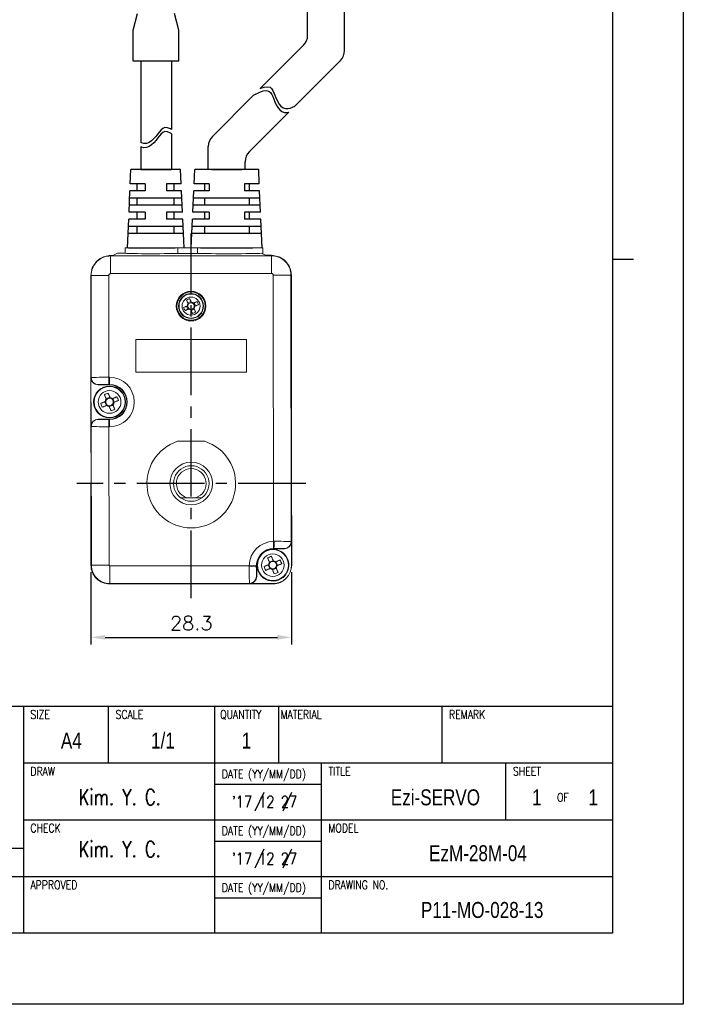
# Model space of a CAD drawing. Header units: millimetres. Extents: x 0 to 297, y 0 to 210.
# Tile 3 of 4: x 203 to 297, y 0 to 139. Entities that reach past the tile are written whole.
import ezdxf

# ---------------------------------------------------------------- set-up
doc = ezdxf.new("R2010")
doc.units = ezdxf.units.MM
doc.header["$PDSIZE"] = -1
doc.linetypes.add('CENTER2', pattern=[28.575, 19.05, -3.175, 3.175, -3.175])
doc.layers.add('DIM', color=3, linetype='Continuous')
doc.layers.add('SHEET', color=1, linetype='Continuous')
doc.styles.add('SHB', font='romans.shx', dxfattribs={"width": 0.75, "bigfont": 'whgtxt.shx'})
doc.styles.add('SHEET1', font='ROMANS.SHX', dxfattribs={"width": 0.8, "height": 3})
doc.styles.add('SHEET2', font='txt', dxfattribs={"width": 0.8, "height": 3})
doc.styles.get("Standard").update_dxf_attribs({"font": 'txt.shx', "bigfont": 'whgtxt.shx'})
doc.dimstyles.new('ISO-25', dxfattribs={"dimtxt": 2.5, "dimasz": 2.5, "dimexe": 1.25, "dimexo": 0.625, "dimtad": 1, "dimtxsty": 'Standard', "dimcen": 2.5, "dimadec": 0, "dimazin": 0, "dimtfac": 1, "dimtmove": 0, "dimatfit": 3, "dimfxl": 0, "dimarcsym": 0})

# ---------------------------------------------------------------- blocks, each defined once
blk = doc.blocks.new('*D43')
at = {"color": 8, "lineweight": -2}
for p, q in [((213.52, 60.88), (213.52, 50.7)), ((241.8, 60.88), (241.8, 50.7)), ((215.52, 51.7), (239.8, 51.7))]:
    blk.add_line(p, q, dxfattribs=at)
at = {"color": 8}
for points in [[(215.52, 52.04), (215.52, 51.37), (213.52, 51.7)], [(239.8, 52.04), (239.8, 51.37), (241.8, 51.7)]]:
    blk.add_solid(points, dxfattribs=at)
at = {"layer": 'Defpoints', "color": 0}
for p in [(213.52, 61.88), (241.8, 61.88), (241.8, 51.7)]:
    blk.add_point(p, dxfattribs=at)
at = {"color": 3, "insert": (227.66, 53.7), "char_height": 2, "attachment_point": 5}
blk.add_mtext('\\A1;28.3', dxfattribs=at)

msp = doc.modelspace()

# ---------------------------------------------------------------- linework, layer by layer
for p, q in [((244.0621, 136.5357), (244.0621, 144.3407)), ((249.2621, 134.3818), (249.2621, 144.3407)), ((243.4763, 135.1215), (237.3872, 129.0325)), ((220.5532, 132.8636), (220.5532, 121.4217)), ((224.8532, 132.8636), (224.8532, 123.2375)), ((248.6763, 132.9676), (242.2607, 126.5521)), ((236.4329, 128.0781), (230.6452, 122.2904)), ((241.4291, 125.7204), (235.8452, 120.1365)), ((224.8532, 122.663), (224.8532, 117.6029)), ((220.5532, 120.8473), (220.5532, 117.6029)), ((230.0594, 117.6029), (230.0594, 120.8762)), ((235.2594, 117.6029), (235.2594, 118.7223)), ((219.0685, 115.6029), (219.1594, 117.6029)), ((226.1594, 117.6029), (219.1594, 117.6029)), ((224.8532, 117.6029), (220.5532, 117.6029)), ((222.6594, 117.6029), (224.8532, 117.6029)), ((226.2503, 115.6029), (226.1594, 117.6029)), ((228.0685, 115.6029), (228.1594, 117.6029)), ((237.1594, 117.6029), (228.1594, 117.6029)), ((235.2594, 117.6029), (229.9712, 117.6029)), ((234.8094, 117.6029), (230.5094, 117.6029)), ((232.6156, 117.6029), (234.8094, 117.6029)), ((237.2503, 115.6029), (237.1594, 117.6029)), ((221.1594, 115.6029), (219.0685, 115.6029)), ((221.1594, 115.6029), (219.0685, 115.6029)), ((220.0594, 114.6029), (220.0594, 115.6029)), ((221.1594, 115.6029), (221.1594, 114.6029)), ((226.2503, 115.6029), (224.1594, 115.6029)), ((224.1594, 115.6029), (224.1594, 114.6029)), ((225.2594, 114.6029), (225.2594, 115.6029)), ((230.1594, 115.6029), (228.0685, 115.6029)), ((230.1594, 115.6029), (228.0685, 115.6029)), ((229.5094, 115.6029), (229.5094, 114.6029)), ((230.1594, 115.6029), (230.1594, 114.6029)), ((237.2503, 115.6029), (235.1594, 115.6029)), ((235.1594, 115.6029), (235.1594, 114.6029)), ((235.8094, 115.6029), (235.8094, 114.6029)), ((218.8867, 111.6029), (219.0231, 114.6029)), ((221.1594, 114.6029), (219.0231, 114.6029)), ((221.1594, 114.6029), (219.0231, 114.6029)), ((226.2958, 114.6029), (224.1594, 114.6029)), ((226.4321, 111.6029), (226.2958, 114.6029)), ((227.8867, 111.6029), (228.0231, 114.6029)), ((230.1594, 114.6029), (228.0231, 114.6029)), ((230.1594, 114.6029), (228.0231, 114.6029)), ((237.2958, 114.6029), (235.1594, 114.6029)), ((237.4321, 111.6029), (237.2958, 114.6029)), ((226.3867, 112.6029), (218.9321, 112.6029)), ((226.3412, 113.6029), (218.9776, 113.6029)), ((220.0594, 112.6029), (220.0594, 113.6029)), ((225.2594, 112.6029), (225.2594, 113.6029)), ((237.3867, 112.6029), (227.9321, 112.6029)), ((237.3412, 113.6029), (227.9776, 113.6029)), ((229.5094, 113.6029), (229.5094, 112.6029)), ((235.8094, 113.6029), (235.8094, 112.6029)), ((221.1594, 111.6029), (218.8867, 111.6029)), ((220.0594, 110.6029), (220.0594, 111.6029)), ((221.1594, 111.6029), (221.1594, 110.6029)), ((226.4321, 111.6029), (224.1594, 111.6029)), ((224.1594, 111.6029), (224.1594, 110.6029)), ((225.2594, 110.6029), (225.2594, 111.6029)), ((230.1594, 111.6029), (227.8867, 111.6029)), ((229.5094, 111.6029), (229.5094, 110.6029)), ((230.1594, 111.6029), (230.1594, 110.6029)), ((237.4321, 111.6029), (235.1594, 111.6029)), ((235.1594, 111.6029), (235.1594, 110.6029)), ((235.8094, 111.6029), (235.8094, 110.6029)), ((218.6594, 106.6029), (218.8412, 110.6029)), ((226.5231, 109.6029), (218.7958, 109.6029)), ((221.1594, 110.6029), (218.8412, 110.6029)), ((220.0594, 108.6029), (220.0594, 109.6029)), ((226.4776, 110.6029), (224.1594, 110.6029)), ((225.2594, 108.6029), (225.2594, 109.6029)), ((226.6594, 106.6029), (226.4776, 110.6029)), ((227.6594, 106.6029), (227.8412, 110.6029)), ((237.5231, 109.6029), (227.7958, 109.6029)), ((230.1594, 110.6029), (227.8412, 110.6029)), ((229.5094, 109.6029), (229.5094, 108.6029)), ((237.4776, 110.6029), (235.1594, 110.6029)), ((235.8094, 109.6029), (235.8094, 108.6029)), ((237.6594, 106.6029), (237.4776, 110.6029)), ((226.5685, 108.6029), (218.7503, 108.6029)), ((237.5685, 108.6029), (227.7503, 108.6029))]:
    msp.add_line(p, q)
at = {"color": 0}
for p, q in [((219.4834, 137.2733), (220.1038, 139.5993)), ((225.9231, 137.2747), (225.3031, 139.5993)), ((219.4834, 132.8636), (219.4834, 137.2733)), ((225.9231, 132.8636), (225.9231, 137.2747)), ((225.9231, 132.8636), (219.4834, 132.8636)), ((237.3872, 129.0325), (237.4688, 129.074)), ((237.4688, 129.074), (237.9376, 129.2348)), ((237.9376, 129.2348), (238.3804, 129.2897)), ((238.3804, 129.2897), (238.7568, 129.2024)), ((238.7568, 129.2024), (238.9817, 129.0219)), ((238.9817, 129.0219), (239.1603, 128.7586)), ((236.4329, 128.0781), (237.3065, 128.523)), ((237.3065, 128.523), (237.7752, 128.6837)), ((237.7752, 128.6837), (238.218, 128.7386)), ((238.218, 128.7386), (238.5944, 128.6514)), ((238.5944, 128.6514), (238.8193, 128.4709)), ((238.8193, 128.4709), (238.9979, 128.2076)), ((238.9979, 128.2076), (239.1474, 127.8846)), ((239.1474, 127.8846), (239.2853, 127.525)), ((239.1603, 128.7586), (239.3098, 128.4356)), ((239.3098, 128.4356), (239.4477, 128.076)), ((239.4477, 128.076), (239.5924, 127.7027)), ((239.5924, 127.7027), (239.7895, 127.2754)), ((239.2853, 127.525), (239.43, 127.1517)), ((239.43, 127.1517), (239.6271, 126.7244)), ((239.6271, 126.7244), (239.8592, 126.3352)), ((239.7895, 127.2754), (240.0216, 126.8862)), ((239.8592, 126.3352), (240.127, 126.0094)), ((240.0216, 126.8862), (240.2894, 126.5604)), ((240.2894, 126.5604), (240.5951, 126.3227)), ((240.5951, 126.3227), (240.9401, 126.1984)), ((241.2682, 126.1953), (241.6105, 126.2759)), ((241.6105, 126.2759), (242.2607, 126.5521)), ((240.127, 126.0094), (240.4327, 125.7717)), ((240.4327, 125.7717), (240.7777, 125.6473)), ((240.7777, 125.6473), (241.1058, 125.6442)), ((240.9401, 126.1984), (241.2682, 126.1953)), ((241.1058, 125.6442), (241.4291, 125.7204)), ((223.9289, 123.5298), (223.6621, 123.4203)), ((224.3146, 123.5072), (223.9289, 123.5298)), ((224.7238, 123.3293), (224.3146, 123.5072)), ((222.7034, 122.3275), (222.3936, 121.9734)), ((222.9477, 122.6447), (222.7034, 122.3275)), ((223.1817, 122.9506), (222.9477, 122.6447)), ((223.1817, 122.3761), (222.9477, 122.0702)), ((223.4164, 123.2182), (223.1817, 122.9506)), ((223.4164, 122.6437), (223.1817, 122.3761)), ((223.6621, 123.4203), (223.4164, 123.2182)), ((223.6621, 122.8458), (223.4164, 122.6437)), ((223.9289, 122.9554), (223.6621, 122.8458)), ((224.3146, 122.9327), (223.9289, 122.9554)), ((224.7238, 122.7549), (224.3146, 122.9327)), ((224.8532, 123.2375), (224.7238, 123.3293)), ((224.8532, 122.663), (224.7238, 122.7549)), ((220.6699, 121.3553), (220.5532, 121.4217)), ((220.6699, 120.7808), (220.5532, 120.8473)), ((220.9854, 121.2655), (220.6699, 121.3553)), ((220.9854, 120.691), (220.6699, 120.7808)), ((221.3515, 121.2873), (220.9854, 121.2655)), ((221.3515, 120.7128), (220.9854, 120.691)), ((221.7119, 121.4288), (221.3515, 121.2873)), ((221.7119, 120.8543), (221.3515, 120.7128)), ((222.0609, 121.6657), (221.7119, 121.4288)), ((222.0609, 121.0912), (221.7119, 120.8543)), ((222.3936, 121.9734), (222.0609, 121.6657)), ((222.3936, 121.3989), (222.0609, 121.0912)), ((222.7034, 121.753), (222.3936, 121.3989)), ((222.9477, 122.0702), (222.7034, 121.753))]:
    msp.add_line(p, q, dxfattribs=at)
at = {"lineweight": 35}
for p, q in [((220.5532, 117.6029), (222.6594, 117.6029)), ((230.5094, 117.6029), (232.6156, 117.6029))]:
    msp.add_line(p, q, dxfattribs=at)
at = {"color": 1, "linetype": 'CENTER2', "ltscale": 0.5}
for p, q in [((227.6594, 57.2377), (227.6594, 108.6029)), ((243.7991, 73.3773), (211.5198, 73.3773))]:
    msp.add_line(p, q, dxfattribs=at)
at = {"color": 7, "linetype": 'Continuous', "lineweight": 15}
for p, q in [((216.6237, 105.5047), (216.2979, 105.5044)), ((216.298, 105.4495), (216.2979, 105.5044)), ((216.298, 105.4495), (238.9496, 105.4746)), ((217.252, 105.8196), (216.6237, 105.5047)), ((218.3234, 105.8208), (217.252, 105.8196)), ((219.3225, 106.5937), (218.3225, 106.5926)), ((218.3225, 106.5926), (218.3234, 105.8208)), ((218.3594, 106.603), (226.3594, 106.603)), ((218.3594, 106.603), (218.3594, 106.5927)), ((219.3594, 106.603), (219.3594, 106.5856)), ((228.1594, 106.6035), (225.3225, 106.6004)), ((225.3594, 106.6004), (225.3594, 106.603)), ((225.7867, 106.566), (228.5591, 106.5691)), ((225.7867, 106.566), (225.7875, 105.7942)), ((225.7875, 105.7942), (228.5599, 105.7972)), ((227.641, 106.603), (226.3594, 106.603)), ((237.7594, 106.603), (228.1594, 106.603)), ((228.5599, 105.7972), (228.5591, 106.5691)), ((228.6594, 106.5943), (228.6594, 106.603)), ((238.1237, 105.5286), (237.5406, 105.8192)), ((237.7225, 106.603), (237.7235, 105.7281)), ((237.7594, 106.603), (237.7594, 105.7102)), ((238.9496, 105.5295), (238.1237, 105.5286)), ((240.0288, 105.3156), (238.9496, 105.5295)), ((238.9496, 105.4746), (238.9496, 105.5295)), ((214.3096, 104.6786), (213.7011, 103.7667)), ((214.7368, 105.0293), (214.3096, 104.6786)), ((241.2915, 104.28), (240.9407, 104.7071)), ((213.7011, 103.7667), (213.4872, 102.6874)), ((213.5421, 102.6875), (213.4872, 102.6874)), ((213.4872, 102.6874), (213.4974, 93.5376)), ((213.5581, 88.3186), (213.5421, 102.6875)), ((216.0417, 102.6903), (216.0576, 88.3471)), ((238.9524, 102.975), (216.3007, 102.9499)), ((239.2536, 65.2328), (239.212, 102.716)), ((241.7116, 102.7188), (241.7533, 65.2103)), ((241.7116, 102.7188), (241.7665, 102.7188)), ((241.7766, 93.569), (241.7665, 102.7188)), ((227.1694, 98.8252), (227.6122, 99.0207)), ((227.2198, 98.7112), (227.2515, 98.6394)), ((227.9655, 98.7892), (227.8938, 98.7575)), ((228.0796, 98.8395), (228.275, 98.3967)), ((227.1837, 97.9151), (226.9883, 98.3579)), ((227.2978, 97.9654), (227.3696, 97.9971)), ((228.0939, 97.9293), (227.6511, 97.7339)), ((228.0435, 98.0434), (228.0118, 98.1152)), ((213.4974, 93.5376), (213.5326, 61.8616)), ((235.4369, 93.686), (219.8369, 93.6686)), ((219.8369, 93.6686), (219.842, 89.0686)), ((235.442, 89.086), (235.4369, 93.686)), ((241.7874, 83.893), (241.7766, 93.569)), ((241.7991, 83.9773), (241.7991, 93.5516)), ((219.842, 89.0686), (235.442, 89.086)), ((213.5294, 88.2899), (213.5581, 88.3186)), ((213.5294, 88.2899), (213.537, 81.4333)), ((216.0576, 88.3471), (216.1428, 88.3472)), ((214.559, 87.3199), (214.5304, 87.2912)), ((214.5304, 87.2912), (216.144, 87.293)), ((216.1439, 87.3474), (216.0588, 87.3473)), ((216.144, 87.293), (216.1439, 87.3474)), ((215.7087, 84.3741), (215.4903, 84.9028)), ((215.6563, 85.3025), (216.1849, 85.5209)), ((216.5846, 85.3549), (216.803, 84.8263)), ((216.637, 84.4266), (216.1084, 84.2082)), ((241.7991, 83.9773), (241.7873, 83.9773)), ((241.7991, 83.9773), (241.7873, 83.9714)), ((241.7874, 83.893), (241.7963, 75.893)), ((216.1494, 82.4361), (214.5357, 82.4343)), ((214.5357, 82.4343), (214.5645, 82.4056)), ((216.0643, 82.3816), (216.1494, 82.3817)), ((216.1494, 82.4361), (216.1494, 82.3817)), ((213.5657, 81.4047), (213.537, 81.4333)), ((213.5874, 61.8617), (213.5657, 81.4047)), ((216.1505, 81.3818), (216.0654, 81.3817)), ((216.0654, 81.3817), (216.087, 61.8644)), ((229.5659, 79.3294), (225.7397, 79.3252)), ((241.8118, 61.893), (241.7963, 75.893)), ((241.7964, 75.7786), (241.7991, 75.7773)), ((241.7964, 75.7773), (241.7991, 75.7773)), ((241.7991, 73.3852), (241.7991, 75.7773)), ((213.5198, 73.3695), (213.5198, 61.8773)), ((227.0191, 71.3773), (226.1594, 71.3773)), ((228.2997, 71.3773), (227.0191, 71.3773)), ((229.1594, 71.3773), (228.2997, 71.3773)), ((239.2536, 65.2328), (239.3444, 65.2333)), ((241.7533, 65.2103), (241.782, 65.1816)), ((239.3092, 64.2334), (239.2704, 64.2331)), ((239.3093, 64.179), (239.3092, 64.2334)), ((239.3093, 64.179), (240.7833, 64.1807)), ((240.7833, 64.1807), (240.7545, 64.2093)), ((241.7856, 61.893), (241.782, 65.1816)), ((238.669, 62.3153), (239.1977, 62.5337)), ((213.5874, 61.8617), (213.5326, 61.8616)), ((216.1723, 61.7794), (235.8296, 61.8012)), ((235.8293, 61.7104), (235.8296, 61.8012)), ((236.8294, 61.7867), (236.8291, 61.7478)), ((236.8835, 61.7479), (236.8291, 61.7478)), ((236.8852, 60.2739), (236.8835, 61.7479)), ((238.7215, 61.3869), (238.5031, 61.9156)), ((239.6498, 61.4394), (239.1212, 61.2209)), ((239.5974, 62.3677), (239.8158, 61.839)), ((241.7856, 61.893), (241.8118, 61.893)), ((236.8565, 60.3026), (236.8852, 60.2739)), ((235.8577, 59.3016), (216.1751, 59.2798)), ((216.1751, 59.2798), (216.1751, 59.2249)), ((216.1751, 59.2249), (223.6751, 59.2332)), ((231.6751, 59.2421), (223.6751, 59.2332)), ((231.6751, 59.2421), (239.1751, 59.2504)), ((231.7594, 59.2377), (231.7571, 59.2422)), ((231.7594, 59.2377), (231.7594, 59.2422)), ((231.7594, 59.2377), (239.1594, 59.2377)), ((235.8864, 59.273), (235.8577, 59.3016)), ((235.8864, 59.273), (239.1751, 59.2766)), ((239.1751, 59.2766), (239.1751, 59.2504))]:
    msp.add_line(p, q, dxfattribs=at)
at = {"color": 4}
msp.add_line((287, 105), (290, 105), dxfattribs=at)
at = {"color": 8, "linetype": 'Continuous', "lineweight": 15}
msp.add_line((241.7991, 93.5516), (241.7767, 93.5516), dxfattribs=at)
at = {"color": 6}
msp.add_lwpolyline([(0, 210), (297, 210), (297, 0), (0, 0)], close=True, dxfattribs=at)
at = {"color": 4}
msp.add_lwpolyline([(10, 200), (287, 200), (287, 10), (10, 10)], close=True, dxfattribs=at)
at = {"color": 7, "linetype": 'Continuous', "lineweight": 15, "flags": 128}
for points in [[(216.298, 105.4495), (216.298, 105.3941), (216.2982, 105.2468), (216.2985, 105.0133), (216.2988, 104.7021), (216.2992, 104.3252), (216.2997, 103.8965), (216.3002, 103.4322), (216.3007, 102.9499)], [(238.9496, 105.4746), (238.9497, 105.4192), (238.9498, 105.272), (238.9501, 105.0384), (238.9504, 104.7273), (238.9509, 104.3503), (238.9513, 103.9216), (238.9519, 103.4574), (238.9524, 102.975)], [(216.0417, 102.6903), (215.5593, 102.6897), (215.0951, 102.6892), (214.6664, 102.6887), (214.2894, 102.6883), (213.9783, 102.688), (213.7447, 102.6877), (213.5975, 102.6875), (213.5421, 102.6875)], [(241.7116, 102.7188), (241.6562, 102.7187), (241.509, 102.7185), (241.2754, 102.7183), (240.9643, 102.7179), (240.5873, 102.7175), (240.1586, 102.717), (239.6944, 102.7165), (239.212, 102.716)], [(226.9918, 99.2277), (227.02, 99.1638), (227.0483, 99.0997), (227.0767, 99.0354), (227.1052, 98.9708), (227.1337, 98.9062), (227.1624, 98.8413), (227.191, 98.7763), (227.2198, 98.7112)], [(227.6626, 98.9066), (227.6338, 98.9717), (227.6052, 99.0367), (227.5765, 99.1016), (227.548, 99.1663), (227.5195, 99.2308), (227.4911, 99.2951), (227.4628, 99.3592), (227.4346, 99.4231)], [(228.4821, 99.0171), (228.4182, 98.9889), (228.3541, 98.9606), (228.2897, 98.9322), (228.2252, 98.9038), (228.1605, 98.8752), (228.0957, 98.8466), (228.0307, 98.8179), (227.9655, 98.7892)], [(228.161, 98.3464), (228.2261, 98.3751), (228.2911, 98.4038), (228.3559, 98.4324), (228.4206, 98.461), (228.4852, 98.4894), (228.5495, 98.5178), (228.6136, 98.5461), (228.6775, 98.5743)], [(227.1024, 98.4082), (227.0372, 98.3795), (226.9722, 98.3508), (226.9074, 98.3222), (226.8427, 98.2936), (226.7782, 98.2651), (226.7138, 98.2368), (226.6497, 98.2085), (226.5858, 98.1803)], [(226.7812, 97.7375), (226.8451, 97.7657), (226.9093, 97.794), (226.9736, 97.8223), (227.0381, 97.8508), (227.1028, 97.8794), (227.1677, 97.908), (227.2326, 97.9367), (227.2978, 97.9654)], [(227.6007, 97.848), (227.6295, 97.7829), (227.6582, 97.7179), (227.6868, 97.653), (227.7153, 97.5883), (227.7438, 97.5238), (227.7722, 97.4595), (227.8005, 97.3954), (227.8287, 97.3315)], [(228.2715, 97.5269), (228.2433, 97.5908), (228.215, 97.6549), (228.1866, 97.7192), (228.1581, 97.7837), (228.1296, 97.8484), (228.101, 97.9133), (228.0723, 97.9783), (228.0435, 98.0434)], [(216.0576, 88.3471), (216.0579, 88.1542), (216.0581, 87.9685), (216.0583, 87.797), (216.0584, 87.6462), (216.0586, 87.5218), (216.0587, 87.4283), (216.0587, 87.3694), (216.0588, 87.3473)], [(216.1428, 88.3472), (216.143, 88.1543), (216.1432, 87.9686), (216.1434, 87.7971), (216.1436, 87.6463), (216.1437, 87.5219), (216.1438, 87.4284), (216.1439, 87.3695), (216.1439, 87.3474)], [(216.198, 85.4893), (216.1655, 85.5678), (216.1332, 85.6462), (216.1008, 85.7244), (216.0686, 85.8025), (216.0364, 85.8804), (216.0043, 85.9582), (215.9722, 86.0357), (215.9403, 86.113)], [(215.5219, 84.9158), (215.4434, 84.8834), (215.365, 84.851), (215.2867, 84.8187), (215.2087, 84.7864), (215.1307, 84.7542), (215.053, 84.7221), (214.9755, 84.6901), (214.8981, 84.6581)], [(215.4116, 85.8946), (215.4436, 85.8173), (215.4756, 85.7398), (215.5077, 85.662), (215.5399, 85.5841), (215.5722, 85.506), (215.6045, 85.4278), (215.6369, 85.3494), (215.6693, 85.2709)], [(217.1767, 85.5996), (217.0994, 85.5676), (217.0219, 85.5356), (216.9442, 85.5035), (216.8662, 85.4713), (216.7882, 85.439), (216.7099, 85.4067), (216.6315, 85.3743), (216.553, 85.3419)], [(216.7715, 84.8132), (216.85, 84.8457), (216.9283, 84.878), (217.0066, 84.9104), (217.0847, 84.9426), (217.1626, 84.9748), (217.2403, 85.0069), (217.3178, 85.039), (217.3952, 85.0709)], [(215.1166, 84.1295), (215.1939, 84.1614), (215.2714, 84.1935), (215.3492, 84.2256), (215.4271, 84.2578), (215.5052, 84.29), (215.5834, 84.3224), (215.6618, 84.3548), (215.7403, 84.3872)], [(216.0953, 84.2397), (216.1278, 84.1612), (216.1602, 84.0829), (216.1925, 84.0046), (216.2247, 83.9265), (216.2569, 83.8486), (216.2891, 83.7709), (216.3211, 83.6933), (216.353, 83.616)], [(216.8817, 83.8344), (216.8497, 83.9118), (216.8177, 83.9893), (216.7856, 84.067), (216.7534, 84.1449), (216.7211, 84.223), (216.6888, 84.3013), (216.6564, 84.3797), (216.624, 84.4581)], [(216.0654, 81.3817), (216.0652, 81.5747), (216.065, 81.7604), (216.0648, 81.9319), (216.0646, 82.0826), (216.0645, 82.2071), (216.0644, 82.3005), (216.0643, 82.3594), (216.0643, 82.3816)], [(216.1505, 81.3818), (216.1503, 81.5748), (216.1501, 81.7605), (216.1499, 81.932), (216.1497, 82.0827), (216.1496, 82.2072), (216.1495, 82.3006), (216.1494, 82.3595), (216.1494, 82.3817)], [(239.2536, 65.2328), (239.2569, 65.0399), (239.26, 64.8542), (239.2628, 64.6828), (239.2654, 64.532), (239.2675, 64.4076), (239.269, 64.3141), (239.27, 64.2553), (239.2704, 64.2331)], [(238.4244, 62.9074), (238.4563, 62.8301), (238.4884, 62.7525), (238.5205, 62.6748), (238.5527, 62.5969), (238.5849, 62.5188), (238.6173, 62.4406), (238.6496, 62.3622), (238.6821, 62.2837)], [(239.2107, 62.5021), (239.1783, 62.5806), (239.1459, 62.659), (239.1136, 62.7372), (239.0813, 62.8153), (239.0491, 62.8932), (239.017, 62.971), (238.985, 63.0485), (238.953, 63.1258)], [(240.1895, 62.6123), (240.1122, 62.5804), (240.0347, 62.5484), (239.9569, 62.5162), (239.879, 62.4841), (239.8009, 62.4518), (239.7227, 62.4195), (239.6443, 62.3871), (239.5658, 62.3547)], [(216.087, 61.8644), (215.6047, 61.8639), (215.1404, 61.8634), (214.7118, 61.8629), (214.3348, 61.8625), (214.0236, 61.8622), (213.7901, 61.8619), (213.6428, 61.8617), (213.5874, 61.8617)], [(216.1723, 61.7794), (216.1728, 61.297), (216.1733, 60.8328), (216.1738, 60.4041), (216.1742, 60.0271), (216.1746, 59.716), (216.1748, 59.4824), (216.175, 59.3352), (216.1751, 59.2798)], [(235.8296, 61.8012), (236.0226, 61.7984), (236.2083, 61.7957), (236.3797, 61.7932), (236.5305, 61.791), (236.6549, 61.7892), (236.7483, 61.7879), (236.8072, 61.787), (236.8294, 61.7867)], [(236.8835, 61.7479), (236.9297, 62.2217), (236.9649, 62.3741)], [(238.5346, 61.9286), (238.4561, 61.8962), (238.3777, 61.8638), (238.2995, 61.8315), (238.2214, 61.7992), (238.1435, 61.767), (238.0658, 61.7349), (237.9882, 61.7029), (237.9109, 61.6709)], [(238.1293, 61.1423), (238.2066, 61.1742), (238.2842, 61.2062), (238.3619, 61.2384), (238.4398, 61.2706), (238.5179, 61.3028), (238.5962, 61.3351), (238.6745, 61.3675), (238.753, 61.4)], [(239.1081, 61.2525), (239.1405, 61.174), (239.1729, 61.0956), (239.2052, 61.0174), (239.2375, 60.9393), (239.2697, 60.8614), (239.3018, 60.7837), (239.3339, 60.7061), (239.3658, 60.6288)], [(239.8945, 60.8472), (239.8625, 60.9245), (239.8305, 61.0021), (239.7984, 61.0798), (239.7662, 61.1577), (239.7339, 61.2358), (239.7016, 61.3141), (239.6692, 61.3924), (239.6368, 61.4709)], [(239.7842, 61.826), (239.8627, 61.8584), (239.9411, 61.8908), (240.0193, 61.9231), (240.0974, 61.9554), (240.1753, 61.9876), (240.2531, 62.0197), (240.3306, 62.0517), (240.4079, 62.0837)]]:
    msp.add_lwpolyline(points, dxfattribs=at)
at = {"color": 7, "linetype": 'Continuous', "lineweight": 15}
for centre, radius in [((227.6317, 98.3773), 2.1), ((227.6317, 98.3773), 1.9866), ((227.6317, 98.3773), 1.75), ((227.6317, 98.3773), 1.698), ((227.6317, 98.3773), 1.2696), ((216.1467, 84.8645), 2.25), ((216.1467, 84.8645), 2.1816), ((216.1467, 84.8645), 1.5976), ((227.6594, 73.3773), 3), ((239.1594, 61.8773), 2.1816), ((239.1594, 61.8773), 1.5976)]:
    msp.add_circle(centre, radius, dxfattribs=at)
for centre, start, end in [((242.0621, 136.5357), 315, 0), ((247.2621, 134.3818), 315, 0), ((232.0594, 120.8762), 135, 180), ((237.2594, 118.7223), 135, 180)]:
    msp.add_arc(centre, 2, start, end)
for centre, radius, start, end in [((231.1735, 90.3519), 9.8116, 112.399831, 115.226486), ((227.6317, 98.3773), 0.5302, 140.969765, 176.65651), ((227.6317, 98.3773), 0.4618, 145.418524, 172.207751), ((227.6317, 98.3773), 0.4618, 82.207751, 145.418524), ((227.6317, 98.3773), 0.5302, 50.969765, 86.65651), ((227.6317, 98.3773), 0.4618, 55.418524, 82.207751), ((227.6317, 98.3773), 0.4618, 352.207751, 55.418524), ((219.6017, 94.8335), 9.8165, 22.400542, 25.225775), ((235.6585, 101.9197), 9.8131, 202.400049, 205.226268), ((227.6317, 98.3773), 0.4618, 172.207751, 235.418524), ((227.6317, 98.3773), 0.5302, 230.969765, 266.65651), ((227.6317, 98.3773), 0.4618, 235.418524, 262.207751), ((227.6317, 98.3773), 0.4618, 262.207751, 325.418524), ((224.0899, 106.4026), 9.8114, 292.399759, 295.22647), ((227.6317, 98.3773), 0.4618, 325.418524, 352.207751), ((227.6317, 98.3773), 0.5302, 320.969765, 356.65651), ((214.5583, 88.3201), 1.0002, 180.083985, 270.043235), ((216.1467, 84.8645), 3.4827, 270.063624, 90.063624), ((220.6397, 73.9897), 13.0023, 111.187867, 113.708632), ((216.1467, 84.8645), 2.4828, 270.063624, 90.063624), ((216.1467, 84.8645), 2.4284, 270.063624, 90.063624), ((227.0239, 89.3585), 13.0049, 201.188118, 203.708397), ((216.1467, 84.8645), 0.6269, 139.591129, 175.305433), ((216.1467, 84.8645), 0.5299, 169.783668, 235.112893), ((216.1467, 84.8645), 0.5299, 145.112893, 169.783668), ((216.1467, 84.8645), 0.5299, 79.783668, 145.112893), ((216.1467, 84.8645), 0.6269, 49.591129, 85.305433), ((216.1467, 84.8645), 0.5299, 55.112893, 79.783668), ((216.1467, 84.8645), 0.5299, 349.783668, 55.112893), ((216.1467, 84.8645), 0.5299, 325.112893, 349.783668), ((216.1467, 84.8645), 0.6269, 319.591129, 355.305433), ((205.2697, 80.3706), 13.0046, 21.188151, 23.708478), ((216.1467, 84.8645), 0.6269, 229.591129, 265.305433), ((216.1467, 84.8645), 0.5299, 235.112893, 259.783668), ((216.1467, 84.8645), 0.5299, 259.783668, 325.112893), ((211.6533, 95.7403), 13.0033, 291.187967, 293.708541), ((214.5659, 81.4054), 1.0002, 90.084049, 180.043213), ((227.6594, 73.3773), 6.25, 107.88786, 72.239388), ((227.6594, 73.3773), 2.5, 306.869898, 233.130102), ((227.6594, 73.3773), 2.1, 287.75279, 252.24721), ((227.6594, 73.3773), 2.5, 233.130102, 306.869898), ((239.312, 61.7506), 3.4827, 90.960131, 179.167117), ((232.1528, 64.9861), 7.1959, 353.996449, 1.96919), ((240.7531, 65.2095), 1.0002, 270.084079, 0.043153), ((239.312, 61.7506), 2.4828, 90.960131, 179.167117), ((239.1594, 61.8773), 2.25, 167.244404, 112.448281), ((239.312, 61.7506), 2.4284, 90.063624, 115.454129), ((243.6534, 51.0001), 13.0049, 111.188179, 113.708451), ((239.1594, 61.8773), 0.6269, 49.591129, 85.305433), ((228.2847, 57.3844), 13.0022, 21.187836, 23.708636), ((216.1594, 61.8773), 2.6396, 180, 225.227813), ((216.1722, 61.8645), 2.6396, 180.063624, 270.063624), ((216.1722, 61.8645), 2.5848, 180.063624, 270.063624), ((216.1722, 61.8645), 0.0851, 180.063624, 270.063624), ((236.0606, 68.9027), 7.196, 268.158171, 276.130761), ((250.0394, 66.3724), 13.0078, 201.188403, 203.708105), ((239.1594, 61.8773), 0.6269, 139.591129, 175.305433), ((239.1594, 61.8773), 0.5299, 169.783668, 235.112893), ((239.1594, 61.8773), 0.5299, 145.112893, 169.783668), ((239.1594, 61.8773), 0.5299, 79.783668, 145.112893), ((239.1594, 61.8773), 0.6269, 229.591129, 265.305433), ((239.1594, 61.8773), 0.5299, 235.112893, 259.783668), ((239.1594, 61.8773), 0.5299, 259.783668, 325.112893), ((239.1722, 61.8901), 2.6396, 270.063624, 0.063624), ((239.1722, 61.8901), 2.6135, 270.063624, 0.063624), ((239.1594, 61.8773), 0.5299, 55.112893, 79.783668), ((239.1594, 61.8773), 0.5299, 349.783668, 55.112893), ((239.1594, 61.8773), 0.5299, 325.112893, 349.783668), ((239.1594, 61.8773), 0.6269, 319.591129, 355.305433), ((235.8563, 60.3018), 1.0002, 270.084139, 0.043092), ((239.1594, 61.8773), 2.6396, 270, 315.227816), ((234.6654, 72.7546), 13.005, 291.188146, 293.708397)]:
    msp.add_arc(centre, radius, start, end, dxfattribs=at)
for centre, major_axis, ratio, start_param, end_param in [((222.3225, 106.5971), (4, 0.0044), 0.01745506, 3.14159265, 5.75958653), ((222.3234, 105.8252), (4, 0.0044), 0.01745506, 3.14159265, 5.75958653), ((222.3225, 106.5971), (3, 0.0033), 0.01745506, 3.14159265, 6.28318531), ((222.3594, 106.603), (3, 0), 0.01745506, 3.14159265, 6.01877539), ((222.3594, 106.603), (3, 0), 0.01745506, 6.23470948, 6.28318531), ((232.9225, 106.6088), (4.8, 0.0053), 0.01745506, 3.57136808, 6.14973819), ((232.9234, 105.837), (4.8, 0.0053), 0.01745506, 3.57136808, 6.00634849), ((232.9225, 106.6088), (4.3, 0.0048), 0.01745506, 3.15612168, 6.1415928), ((232.9594, 106.603), (4.3, 0), 0.01745506, 3.14159265, 3.53638109), ((241.7642, 93.5516), (0, 2), 0.01745506, 4.71238898, 5.98079511), ((214.5295, 88.2913), (-0.7065, -0.7081), 0.99969546, 5.49793944, 7.06843118), ((216.0577, 88.3209), (2.5, 0.0028), 0.01047304, 1.57079633, 3.12413936), ((216.0588, 87.3211), (1.5, 0.0017), 0.01745506, 1.57079633, 3.12413936), ((214.5372, 81.4342), (0.7081, -0.7065), 0.99969546, 2.35634678, 3.92683852), ((216.0642, 82.4078), (1.5, 0.0017), 0.01745506, 3.15904595, 4.71238898), ((216.0653, 81.4079), (2.5, 0.0028), 0.01047304, 3.15904595, 4.71238898), ((239.2536, 65.2071), (2.5, 0.0028), 0.01047304, 0.01745329, 1.53446065), ((239.2548, 64.2072), (1.5, 0.0017), 0.01745506, 0.01745329, 1.53446065), ((240.7818, 65.1808), (-0.7081, 0.7065), 0.99969546, 2.35634678, 3.92683852), ((235.8554, 61.8013), (-0.0028, 2.5), 0.01047304, 1.607132, 3.12413936), ((236.8553, 61.8024), (-0.0017, 1.5), 0.01745506, 1.607132, 3.12413936), ((235.885, 60.2731), (0.7081, -0.7065), 0.99969546, 5.49793944, 7.06843118)]:
    msp.add_ellipse(centre, major_axis=major_axis, ratio=ratio, start_param=start_param, end_param=end_param, dxfattribs=at)
for points, knots in [([(213.5421, 102.6875), (213.5421, 102.6875), (213.5417, 103.0235), (213.6618, 103.6752), (214.1578, 104.5111), (214.8812, 105.1149), (215.6383, 105.4108), (216.1227, 105.4392), (216.298, 105.4495)], [0, 0, 0, 0, 0.00001382, 0.23368188, 0.44876508, 0.66340356, 0.87822615, 1, 1, 1, 1]), ([(216.2979, 105.5044), (216.0202, 105.483), (215.4646, 105.4403), (214.9794, 105.1664), (214.7368, 105.0293)], [0, 0, 0, 0, 0.49984648, 1, 1, 1, 1]), ([(238.9496, 105.4746), (238.9496, 105.4746), (239.2857, 105.4746), (239.9373, 105.3551), (240.7733, 104.8589), (241.3771, 104.1355), (241.6729, 103.3784), (241.7013, 102.894), (241.7116, 102.7188)], [0, 0, 0, 0, 0.00001382, 0.23368211, 0.44876522, 0.66340354, 0.87822582, 1, 1, 1, 1]), ([(240.5154, 105.0555), (240.4375, 105.1049), (240.2817, 105.2035), (240.1131, 105.2783), (240.0288, 105.3156)], [0, 0, 0, 0, 0.500005, 1, 1, 1, 1]), ([(240.9407, 104.7071), (240.8741, 104.7704), (240.7408, 104.8969), (240.5905, 105.0027), (240.5154, 105.0555)], [0, 0, 0, 0, 0.49999632, 1, 1, 1, 1]), ([(241.2915, 104.28), (241.3178, 104.2395), (241.4681, 104.0084), (241.5649, 103.7486), (241.6447, 103.5343)], [0, 0, 0, 0, 0.17498726, 1, 1, 1, 1]), ([(216.3007, 102.9499), (216.2719, 102.947), (216.2141, 102.9413), (216.1371, 102.8972), (216.0783, 102.8324), (216.0468, 102.7591), (216.0432, 102.7103), (216.0417, 102.6903)], [0, 0, 0, 0, 0.2125895, 0.42537958, 0.6388185, 0.85187884, 1, 1, 1, 1]), ([(239.212, 102.716), (239.2092, 102.7448), (239.2035, 102.8026), (239.1593, 102.8797), (239.0945, 102.9384), (239.0213, 102.9699), (238.9724, 102.9735), (238.9524, 102.975)], [0, 0, 0, 0, 0.21259523, 0.42537528, 0.63881942, 0.85187156, 1, 1, 1, 1]), ([(241.7665, 102.7188), (241.7612, 102.857), (241.7505, 103.1333), (241.68, 103.4007), (241.6447, 103.5343)], [0, 0, 0, 0, 0.500030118, 1, 1, 1, 1]), ([(227.6943, 98.8348), (227.6849, 98.8561), (227.6742, 98.8803), (227.6638, 98.9038), (227.6626, 98.9066)], [0, 0, 0, 0, 0.87910232, 1, 1, 1, 1]), ([(227.1741, 98.4399), (227.1529, 98.4305), (227.1287, 98.4198), (227.1052, 98.4095), (227.1024, 98.4082)], [0, 0, 0, 0, 0.87910231, 1, 1, 1, 1]), ([(227.5691, 97.9198), (227.5784, 97.8985), (227.5891, 97.8743), (227.5995, 97.8508), (227.6007, 97.848)], [0, 0, 0, 0, 0.87910232, 1, 1, 1, 1]), ([(228.0892, 98.3147), (228.1104, 98.3241), (228.1346, 98.3348), (228.1581, 98.3451), (228.161, 98.3464)], [0, 0, 0, 0, 0.87910219, 1, 1, 1, 1]), ([(215.6252, 84.9585), (215.6002, 84.9482), (215.5652, 84.9338), (215.5316, 84.9198), (215.5219, 84.9158)], [0, 0, 0, 0, 0.71172425, 1, 1, 1, 1]), ([(215.6693, 85.2709), (215.6809, 85.2428), (215.6949, 85.209), (215.7095, 85.1736), (215.712, 85.1676)], [0, 0, 0, 0, 0.83002699, 1, 1, 1, 1]), ([(216.2406, 85.386), (216.2303, 85.411), (216.2159, 85.446), (216.202, 85.4796), (216.198, 85.4893)], [0, 0, 0, 0, 0.7117243, 1, 1, 1, 1]), ([(216.553, 85.3419), (216.525, 85.3303), (216.4911, 85.3163), (216.4558, 85.3017), (216.4497, 85.2992)], [0, 0, 0, 0, 0.83002692, 1, 1, 1, 1]), ([(216.6682, 84.7705), (216.6931, 84.7808), (216.7281, 84.7953), (216.7618, 84.8092), (216.7715, 84.8132)], [0, 0, 0, 0, 0.71172425, 1, 1, 1, 1]), ([(215.7403, 84.3872), (215.7684, 84.3988), (215.8022, 84.4128), (215.8376, 84.4274), (215.8436, 84.4299)], [0, 0, 0, 0, 0.83002694, 1, 1, 1, 1]), ([(216.0527, 84.343), (216.063, 84.3181), (216.0774, 84.2831), (216.0913, 84.2494), (216.0953, 84.2397)], [0, 0, 0, 0, 0.711724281, 1, 1, 1, 1]), ([(216.624, 84.4581), (216.6124, 84.4862), (216.5984, 84.5201), (216.5838, 84.5554), (216.5813, 84.5614)], [0, 0, 0, 0, 0.83002695, 1, 1, 1, 1]), ([(239.2534, 62.3988), (239.2431, 62.4237), (239.2286, 62.4587), (239.2147, 62.4924), (239.2107, 62.5021)], [0, 0, 0, 0, 0.71172424, 1, 1, 1, 1]), ([(238.6379, 61.9713), (238.613, 61.961), (238.578, 61.9465), (238.5443, 61.9326), (238.5346, 61.9286)], [0, 0, 0, 0, 0.71172424, 1, 1, 1, 1]), ([(238.6821, 62.2837), (238.6937, 62.2556), (238.7077, 62.2218), (238.7223, 62.1864), (238.7248, 62.1804)], [0, 0, 0, 0, 0.83002691, 1, 1, 1, 1]), ([(238.753, 61.4), (238.7811, 61.4116), (238.815, 61.4255), (238.8503, 61.4402), (238.8563, 61.4426)], [0, 0, 0, 0, 0.83002689, 1, 1, 1, 1]), ([(239.0654, 61.3558), (239.0757, 61.3309), (239.0902, 61.2959), (239.1041, 61.2622), (239.1081, 61.2525)], [0, 0, 0, 0, 0.71172428, 1, 1, 1, 1]), ([(239.5658, 62.3547), (239.5377, 62.3431), (239.5039, 62.3291), (239.4685, 62.3145), (239.4625, 62.312)], [0, 0, 0, 0, 0.830027, 1, 1, 1, 1]), ([(239.6368, 61.4709), (239.6252, 61.499), (239.6112, 61.5329), (239.5966, 61.5682), (239.5941, 61.5742)], [0, 0, 0, 0, 0.83002691, 1, 1, 1, 1]), ([(239.6809, 61.7833), (239.7058, 61.7936), (239.7409, 61.8081), (239.7745, 61.822), (239.7842, 61.826)], [0, 0, 0, 0, 0.71172431, 1, 1, 1, 1])]:
    msp.add_open_spline(points, degree=3, knots=knots, dxfattribs=at)
at = {"layer": 'SHEET', "color": 7}
for p, q in [((159, 42), (287, 42)), ((204, 42), (204, 10)), ((159, 22), (204, 22))]:
    msp.add_line(p, q, dxfattribs=at)
at = {"layer": 'SHEET'}
for p, q in [((216, 34), (216, 42)), ((231, 10), (231, 42)), ((240, 34), (240, 42)), ((263, 34), (263, 42)), ((204, 34), (287, 34)), ((246, 10), (246, 34)), ((272, 26), (272, 34)), ((231, 31), (246, 31)), ((237.8801, 29.8615), (236.6289, 27.2039)), ((241.7992, 29.8574), (240.5481, 27.1998)), ((204, 26), (287, 26)), ((231, 23), (246, 23)), ((237.8801, 21.8615), (236.6289, 19.2039)), ((241.7992, 21.8574), (240.5481, 19.1998)), ((159, 18), (287, 18)), ((231, 15), (246, 15))]:
    msp.add_line(p, q, dxfattribs=at)

# ---------------------------------------------------------------- texts
at = {"layer": 'DIM', "color": 3, "style": 'SHB', "width": 0.75}
for p in [(211.8051, 28.064), (211.8051, 20.7363)]:
    msp.add_text('Kim. Y. C.', height=2.25, dxfattribs=at).set_placement(p)
at = {"layer": 'SHEET', "style": 'SHEET1', "width": 0.8}
for s, p in [('SIZE', (204.9897, 40.2302)), ('SCALE', (216.9897, 40.2302)), ('QUANTITY', (231.7296, 40.2302)), ('MATERIAL', (240.2397, 40.2302)), ('REMARK', (263.9897, 40.2302)), ('DRAW', (204.9897, 32.2302)), ('TITLE', (246.9897, 32.2302)), ('SHEET', (272.9897, 32.2302)), ('DATE (YY/MM/DD)', (231.9639, 31.8409)), ('OF', (279.2077, 28.5546)), ('CHECK', (204.9897, 24.2302)), ('DATE (YY/MM/DD)', (231.9639, 23.8409)), ('MODEL', (246.9897, 24.2302)), ('APPROVED', (204.9897, 16.2302)), ('DATE (YY/MM/DD)', (231.9639, 15.8409)), ('DRAWING NO.', (246.9897, 16.2302))]:
    msp.add_text(s, height=1.2, dxfattribs=at).set_placement(p)
at = {"layer": 'SHEET', "color": 7, "style": 'SHEET2', "width": 0.8}
for s, p in [('A4', (209.2863, 36.034)), ('1/1', (221.9959, 36.034)), ('1', (234.7766, 36.034)), ('Ezi-SERVO', (255.7838, 28.034)), ('1', (275.6812, 28.034)), ('1', (283.6392, 28.034)), ('EzM-28M-04', (261.1735, 20.1668)), ('P11-MO-028-13', (260.0244, 12.1668))]:
    msp.add_text(s, height=2.25, dxfattribs=at).set_placement(p)
at = {"layer": 'SHEET', "color": 3, "style": 'SHEET1', "width": 0.8}
for p in [(233.3819, 27.7103), (233.3819, 19.7103)]:
    msp.add_text("'17 12 27", height=1.65, dxfattribs=at).set_placement(p)

# ---------------------------------------------------------------- dimensions: what is measured, and where the dimension line sits
dim = msp.add_linear_dim(base=(241.7991, 51.7042), p1=(213.5198, 61.8773), p2=(241.7991, 61.8773), dimstyle='ISO-25', override={"dimtxt": 2, "dimasz": 2, "dimexe": 1, "dimexo": 1, "dimgap": 1, "dimdec": 1, "dimzin": 9, "dimdsep": 46, "dimcen": 0, "dimclrd": 8, "dimclre": 8, "dimclrt": 3, "dimadec": 3, "dimazin": 2, "dimtdec": 3, "dimfxl": 0.6, "dimtolj": 1, "dimtzin": 1, "dimarcsym": 1})
dim.commit()
dim.dimension.update_dxf_attribs({"geometry": '*D43', "text_midpoint": (227.6594, 53.7042)})

doc.saveas('drawing.dxf')
